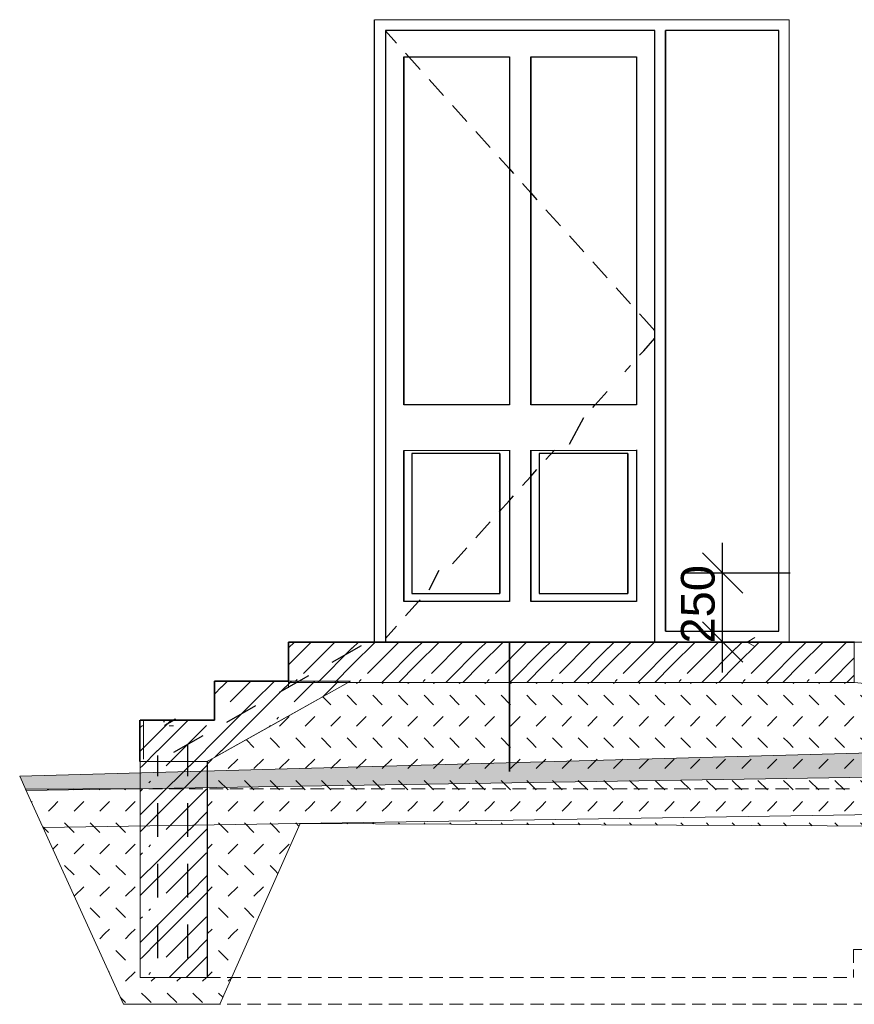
# Model space of a CAD drawing. Header units: millimetres. Extents: x 126830 to 197420, y -10585 to 21156.
# Tile 52 of 100: x 179783 to 182881, y -10585 to -6930. Entities that reach past the tile are written whole.
import ezdxf

# ---------------------------------------------------------------- set-up
doc = ezdxf.new("R2010")
doc.units = ezdxf.units.MM
doc.header["$MEASUREMENT"] = 0
doc.linetypes.add('čárkovaná 3', pattern=[75, 50, -25])
doc.linetypes.add('Čárkovaná M', pattern=[225, 125, -100])
for name, color, linetype in [('Konstrukce - nenosné', 7, 'Continuous'), ('Konstrukce - nosné', 7, 'Continuous'), ('Nové_0', 7, 'Continuous'), ('Nové_Konstrukce - nosné', 7, 'Continuous'), ('Nové_Kóty - SP', 7, 'Continuous'), ('Popis', 7, 'Continuous'), ('Situace - terén', 7, 'Continuous'), ('TZB - VZT', 7, 'Continuous'), ('Výplně - Povrchové', 7, 'Continuous')]:
    doc.layers.add(name, color=color, linetype=linetype)
doc.styles.add('GENEROVANÝ_STYL_2', font='txt')
doc.dimstyles.new('GENEROVANÝ_STYL__6', dxfattribs={"dimtxt": 125, "dimasz": 142.5, "dimexe": 0.18, "dimexo": 250, "dimgap": 0, "dimtad": 1, "dimdec": 0, "dimzin": 0, "dimdsep": 46, "dimtxsty": 'GENEROVANÝ_STYL_2', "dimblk": 'ARROWHEAD_6', "dimblk1": 'ARROWHEAD_6', "dimblk2": 'ARROWHEAD_6', "dimcen": 0.09, "dimclrd": 1, "dimclre": 1, "dimclrt": 1, "dimazin": 0, "dimtfac": 1, "dimtdec": 4, "dimtmove": 2, "dimatfit": 3, "dimfxl": 1, "dimtolj": 1, "dimtzin": 0, "dimarcsym": 0})

# ---------------------------------------------------------------- blocks, each defined once
blk = doc.blocks.new('*X183', base_point=(40059.5, 0))
at = {"layer": 'Konstrukce - nenosné', "color": 7, "linetype": 'Continuous', "lineweight": 13}
for p, q in [((180780.9, -9261.9), (180802.8, -9240)), ((180780.9, -9324.4), (180865.3, -9240)), ((180836.2, -9356.3), (180952.4, -9240)), ((181017.8, -9262.5), (181040.3, -9240)), ((181017.8, -9325), (181102.8, -9240)), ((181073.7, -9356.3), (181189.9, -9240)), ((181255.3, -9262.5), (181277.8, -9240)), ((181255.3, -9325), (181340.3, -9240)), ((181311.2, -9356.3), (181427.4, -9240)), ((181492.8, -9262.5), (181515.3, -9240)), ((181492.8, -9325), (181577.8, -9240)), ((181548.7, -9356.3), (181664.9, -9240)), ((181730.3, -9262.5), (181752.8, -9240)), ((181730.3, -9325), (181815.3, -9240)), ((181786.2, -9356.3), (181902.4, -9240)), ((181967.8, -9262.5), (181990.3, -9240)), ((181967.8, -9325), (182052.8, -9240)), ((182023.7, -9356.3), (182139.9, -9240)), ((182205.3, -9262.5), (182227.8, -9240)), ((182205.3, -9325), (182290.3, -9240)), ((182261.2, -9356.3), (182377.4, -9240)), ((182442.8, -9262.5), (182465.3, -9240)), ((182442.8, -9325), (182527.8, -9240)), ((182498.7, -9356.3), (182614.9, -9240)), ((182680.3, -9262.5), (182702.8, -9240)), ((182680.3, -9325), (182765.3, -9240)), ((182736.2, -9356.3), (182852.4, -9240)), ((180889.5, -9390), (181017.8, -9261.8)), ((181127, -9390), (181255.3, -9261.8)), ((181364.5, -9390), (181492.8, -9261.8)), ((181602, -9390), (181730.3, -9261.8)), ((181839.5, -9390), (181967.8, -9261.8)), ((182077, -9390), (182205.3, -9261.8)), ((182314.5, -9390), (182442.8, -9261.8)), ((182552, -9390), (182680.3, -9261.8)), ((182789.5, -9390), (182880.4, -9299.1)), ((180952.8, -9390), (181017.8, -9325)), ((181190.3, -9390), (181255.3, -9325)), ((181427.8, -9390), (181492.8, -9325)), ((181665.3, -9390), (181730.3, -9325)), ((181902.8, -9390), (181967.8, -9325)), ((182140.3, -9390), (182205.3, -9325)), ((182377.8, -9390), (182442.8, -9325)), ((182615.3, -9390), (182680.3, -9325)), ((180806.3, -9386.2), (180813.3, -9379.2)), ((181043.8, -9386.2), (181050.8, -9379.2)), ((181281.3, -9386.2), (181288.3, -9379.2)), ((181518.8, -9386.2), (181525.8, -9379.2)), ((181756.3, -9386.2), (181763.3, -9379.2)), ((181993.8, -9386.2), (182000.8, -9379.2)), ((182231.3, -9386.2), (182238.3, -9379.2)), ((182468.8, -9386.2), (182475.8, -9379.2)), ((182706.3, -9386.2), (182713.3, -9379.2)), ((182852.8, -9390), (182880.4, -9362.4))]:
    blk.add_line(p, q, dxfattribs=at)
blk = doc.blocks.new('výplň_45_2', base_point=(40059.5, 0))
at = {"layer": 'Konstrukce - nenosné', "color": 7, "linetype": 'Continuous', "lineweight": 13, "flags": 128}
blk.add_lwpolyline([(180836.2, -9240), (180780.9, -9240), (180780.9, -9390), (182880.4, -9390), (182880.4, -9240), (180861.1, -9240)], close=True, dxfattribs=at)
at = {"layer": 'Konstrukce - nenosné', "color": 7, "linetype": 'Continuous', "lineweight": 13}
blk.add_blockref('*X183', (40059.5, 0), dxfattribs=at)
blk = doc.blocks.new('Čára_42_2', base_point=(182483.3, -9240))
at = {"layer": 'Popis', "color": 7, "linetype": 'Continuous', "lineweight": 13}
for q in [(182512, -9223.5), (185735.7, -9240), (182512, -9256.6)]:
    blk.add_line((182483.3, -9240), q, dxfattribs=at)
blk = doc.blocks.new('*D245', base_point=(40059.5, 0))
at = {"layer": 'Nové_Kóty - SP', "color": 1, "linetype": 'Continuous', "lineweight": 25}
for p, q in [((182392.3, -8984.1), (182392.3, -8871.6)), ((182467.3, -9059.1), (182317.3, -8909.1)), ((182642.3, -8984.1), (182251.7, -8984.1)), ((182392.3, -9240), (182392.3, -8984.1)), ((182317.3, -9165), (182467.3, -9315)), ((182642.3, -9240), (182251.7, -9240)), ((182392.3, -9352.5), (182392.3, -9240))]:
    blk.add_line(p, q, dxfattribs=at)
at = {"layer": 'Nové_Kóty - SP', "color": 1, "lineweight": 25, "insert": (182364.3, -9245.5), "char_height": 125, "attachment_point": 7, "rotation": 90, "style": 'GENEROVANÝ_STYL_2'}
blk.add_mtext('\\A1;{\\pql;\\fArial|b0|i0|c0|p38;250}', dxfattribs=at)
blk = doc.blocks.new('ARROWHEAD_6')
at = {"color": 0, "linetype": 'Continuous', "lineweight": 0}
for p, q in [((-0.5, -0.5), (0.5, 0.5)), ((0, 0), (-1, 0))]:
    blk.add_line(p, q, dxfattribs=at)
blk = doc.blocks.new('*X299', base_point=(40059.5, 0))
at = {"layer": 'Konstrukce - nenosné', "color": 7, "linetype": 'Continuous', "lineweight": 13}
for p, q in [((180554.6, -9385), (180532.6, -9407.1)), ((180641.8, -9385), (180564.6, -9462.2)), ((180728.9, -9385), (180651.7, -9462.2)), ((180792.1, -9385), (180770.1, -9407.1)), ((180879.3, -9385), (180802.1, -9462.2)), ((180966.4, -9385), (180909.2, -9442.2)), ((180532.6, -9406.3), (180505.9, -9433)), ((180770.1, -9406.3), (180714.2, -9462.2)), ((180651, -9462.2), (180532.6, -9580.6)), ((180714.2, -9462.2), (180532.6, -9643.8)), ((180345.6, -9530), (180295.1, -9580.6)), ((180408.9, -9530), (180295.1, -9643.8)), ((180506.7, -9519.4), (180505.9, -9520.1)), ((180744.2, -9519.4), (180737.1, -9526.4)), ((180239.3, -9549.3), (180230.9, -9557.6)), ((180476.8, -9549.3), (180327.1, -9699)), ((180714.3, -9549.3), (180709.1, -9554.4)), ((180295.1, -9580.6), (180230.9, -9644.8)), ((180532.6, -9580.6), (180414.2, -9699)), ((180295.1, -9643.1), (180239.2, -9699)), ((180532.6, -9643.1), (180509, -9666.7)), ((180239.2, -9699), (180230.9, -9707.3)), ((180413.5, -9699), (180295.1, -9817.3)), ((180476.7, -9699), (180295.1, -9880.6)), ((180480.9, -9694.8), (180476.7, -9699)), ((180269.2, -9756.2), (180262.1, -9763.2)), ((180239.3, -9786.1), (180230.9, -9794.4)), ((180476.8, -9786.1), (180327.1, -9935.7)), ((180295.1, -9817.3), (180230.9, -9881.5)), ((180295.1, -9879.8), (180239.2, -9935.7)), ((180480.9, -9869), (180414.2, -9935.7)), ((180239.2, -9935.7), (180230.9, -9944)), ((180413.5, -9935.7), (180295.1, -10054.1)), ((180476.7, -9935.7), (180295.1, -10117.3)), ((180480.9, -9931.5), (180476.7, -9935.7)), ((180269.2, -9992.9), (180262.1, -9999.9)), ((180239.3, -10022.8), (180230.9, -10031.1)), ((180476.8, -10022.8), (180327.1, -10172.5)), ((180295.1, -10054.1), (180230.9, -10118.3)), ((180295.1, -10116.6), (180239.2, -10172.5)), ((180480.9, -10105.8), (180414.2, -10172.5)), ((180239.2, -10172.5), (180230.9, -10180.8)), ((180413.5, -10172.5), (180295.1, -10290.8)), ((180476.7, -10172.5), (180295.1, -10354.1)), ((180480.9, -10168.3), (180476.7, -10172.5)), ((180269.2, -10229.7), (180262.1, -10236.7)), ((180239.3, -10259.6), (180230.9, -10267.9)), ((180476.8, -10259.6), (180327.1, -10409.2)), ((180295.1, -10290.8), (180230.9, -10355)), ((180480.9, -10342.5), (180414.2, -10409.2)), ((180295.1, -10353.3), (180239.2, -10409.2)), ((180239.2, -10409.2), (180230.9, -10417.5)), ((180413.5, -10409.2), (180338, -10484.7)), ((180476.7, -10409.2), (180401.3, -10484.7)), ((180480.9, -10405), (180476.7, -10409.2)), ((180269.2, -10466.4), (180262.1, -10473.4))]:
    blk.add_line(p, q, dxfattribs=at)
blk = doc.blocks.new('výplň_72_2', base_point=(40059.5, 0))
at = {"layer": 'Konstrukce - nenosné', "color": 7, "linetype": 'Continuous', "lineweight": 13, "flags": 128}
blk.add_lwpolyline([(180230.9, -9530), (180230.9, -9683.7), (180230.9, -10484.7), (180480.9, -10484.7), (180480.9, -9682.4), (180503.8, -9669.6), (180753.8, -9529.4), (180821.9, -9491.2), (181011.2, -9385), (180780.9, -9385), (180505.9, -9385), (180505.9, -9530)], close=True, dxfattribs=at)
at = {"layer": 'Konstrukce - nenosné', "color": 7, "linetype": 'Continuous', "lineweight": 13}
blk.add_blockref('*X299', (40059.5, 0), dxfattribs=at)
blk = doc.blocks.new('*X303', base_point=(40059.5, 0))
at = {"layer": 'Výplně - Povrchové', "color": 7, "linetype": 'Continuous', "lineweight": 13}
for p, q in [((181033.7, -9394.3), (181037.9, -9390)), ((181129, -9394.3), (181133.2, -9390)), ((181224.3, -9394.3), (181228.5, -9390)), ((181319.6, -9394.3), (181323.8, -9390)), ((181414.9, -9394.3), (181419.1, -9390)), ((181510.2, -9394.3), (181514.4, -9390)), ((181605.5, -9394.3), (181609.7, -9390)), ((181700.8, -9394.3), (181705, -9390)), ((181796.1, -9394.3), (181800.3, -9390)), ((181891.4, -9394.3), (181895.6, -9390)), ((181986.7, -9394.3), (181990.9, -9390)), ((182082, -9394.3), (182086.2, -9390)), ((182177.3, -9394.3), (182181.5, -9390)), ((182272.6, -9394.3), (182276.8, -9390)), ((182367.9, -9394.3), (182372.1, -9390)), ((182463.2, -9394.3), (182467.4, -9390)), ((182558.5, -9394.3), (182562.7, -9390)), ((182653.8, -9394.3), (182658, -9390)), ((182749.1, -9394.3), (182753.3, -9390)), ((182844.4, -9394.3), (182848.6, -9390)), ((180938.4, -9473.2), (180908.1, -9442.9)), ((181033.7, -9473.2), (180998.3, -9437.8)), ((181129, -9473.2), (181093.6, -9437.8)), ((181206.6, -9455.5), (181188.9, -9437.8)), ((181224.3, -9473.2), (181206.6, -9455.5)), ((181319.6, -9473.2), (181284.2, -9437.8)), ((181414.9, -9473.2), (181379.5, -9437.8)), ((181510.2, -9473.2), (181474.8, -9437.8)), ((181605.5, -9473.2), (181570.1, -9437.8)), ((181683.1, -9455.5), (181665.4, -9437.8)), ((181700.8, -9473.2), (181683.1, -9455.5)), ((181796.1, -9473.2), (181760.7, -9437.8)), ((181891.4, -9473.2), (181856, -9437.8)), ((181986.7, -9473.2), (181951.3, -9437.8)), ((182082, -9473.2), (182046.6, -9437.8)), ((182159.6, -9455.5), (182141.9, -9437.8)), ((182177.3, -9473.2), (182159.6, -9455.5)), ((182272.6, -9473.2), (182237.2, -9437.8)), ((182367.9, -9473.2), (182332.5, -9437.8)), ((182463.2, -9473.2), (182427.8, -9437.8)), ((182558.5, -9473.2), (182523.1, -9437.8)), ((182636.1, -9455.5), (182618.4, -9437.8)), ((182653.8, -9473.2), (182636.1, -9455.5)), ((182749.1, -9473.2), (182713.7, -9437.8)), ((182844.4, -9473.2), (182809, -9437.8)), ((182939.7, -9473.2), (182904.3, -9437.8)), ((183035, -9473.2), (182999.6, -9437.8)), ((183112.6, -9455.5), (183094.9, -9437.8)), ((183130.3, -9473.2), (183112.6, -9455.5)), ((183225.6, -9473.2), (183190.2, -9437.8)), ((183320.9, -9473.2), (183285.5, -9437.8)), ((183416.2, -9473.2), (183383.5, -9440.5)), ((183511.5, -9473.2), (183489.5, -9451.2)), ((183606.8, -9473.2), (183595.4, -9461.8)), ((183702.1, -9473.2), (183701.4, -9472.5)), ((180747.8, -9552.1), (180783.2, -9516.8)), ((180843.1, -9552.1), (180878.5, -9516.8)), ((180938.4, -9552.1), (180973.8, -9516.8)), ((181033.7, -9552.1), (181069.1, -9516.8)), ((181129, -9552.1), (181164.4, -9516.8)), ((181224.3, -9552.1), (181259.7, -9516.8)), ((181319.6, -9552.1), (181355, -9516.8)), ((181414.9, -9552.1), (181450.3, -9516.8)), ((181510.2, -9552.1), (181545.6, -9516.8)), ((181605.5, -9552.1), (181640.9, -9516.8)), ((181700.8, -9552.1), (181736.2, -9516.8)), ((181796.1, -9552.1), (181831.5, -9516.8)), ((181891.4, -9552.1), (181926.8, -9516.8)), ((181986.7, -9552.1), (182022.1, -9516.8)), ((182082, -9552.1), (182117.4, -9516.8)), ((182177.3, -9552.1), (182212.7, -9516.8)), ((182272.6, -9552.1), (182308, -9516.8)), ((182367.9, -9552.1), (182403.3, -9516.8)), ((182463.2, -9552.1), (182498.6, -9516.8)), ((182558.5, -9552.1), (182593.9, -9516.8)), ((182653.8, -9552.1), (182689.2, -9516.8)), ((182749.1, -9552.1), (182784.5, -9516.8)), ((182844.4, -9552.1), (182879.8, -9516.8)), ((182939.7, -9552.1), (182975.1, -9516.8)), ((183035, -9552.1), (183070.4, -9516.8)), ((183130.3, -9552.1), (183165.7, -9516.8)), ((183225.6, -9552.1), (183261, -9516.8)), ((183320.9, -9552.1), (183356.3, -9516.8)), ((183416.2, -9552.1), (183451.6, -9516.8)), ((183511.5, -9552.1), (183546.9, -9516.8)), ((183606.8, -9552.1), (183642.2, -9516.8)), ((183702.1, -9552.1), (183737.5, -9516.8)), ((183797.4, -9552.1), (183832.8, -9516.8)), ((183892.7, -9552.1), (183928.1, -9516.8)), ((183988, -9552.1), (184023.4, -9516.8)), ((184083.3, -9552.1), (184118.7, -9516.8)), ((184178.6, -9552.1), (184207.4, -9523.3)), ((184273.9, -9552.1), (184294, -9532)), ((184369.2, -9552.1), (184380.6, -9540.7)), ((184464.5, -9552.1), (184467.2, -9549.4)), ((180652.5, -9631), (180623.8, -9602.3)), ((180730.1, -9613.4), (180712.4, -9595.7)), ((180843.1, -9631), (180807.7, -9595.7)), ((180938.4, -9631), (180903, -9595.7)), ((181033.7, -9631), (180998.3, -9595.7)), ((181129, -9631), (181093.6, -9595.7)), ((181206.6, -9613.4), (181188.9, -9595.7)), ((181319.6, -9631), (181284.2, -9595.7)), ((181414.9, -9631), (181379.5, -9595.7)), ((181510.2, -9631), (181474.8, -9595.7)), ((181605.5, -9631), (181570.1, -9595.7)), ((181683.1, -9613.4), (181665.4, -9595.7)), ((181796.1, -9631), (181760.7, -9595.7)), ((181891.4, -9631), (181856, -9595.7)), ((181986.7, -9631), (181951.3, -9595.7)), ((182082, -9631), (182046.6, -9595.7)), ((182159.6, -9613.4), (182141.9, -9595.7)), ((182272.6, -9631), (182237.2, -9595.7)), ((182367.9, -9631), (182332.5, -9595.7)), ((182463.2, -9631), (182427.8, -9595.7)), ((182558.5, -9631), (182523.1, -9595.7)), ((182636.1, -9613.4), (182618.4, -9595.7)), ((182749.1, -9631), (182713.7, -9595.7)), ((182844.4, -9631), (182809, -9595.7)), ((182939.7, -9631), (182904.3, -9595.7)), ((183035, -9631), (182999.6, -9595.7)), ((183112.6, -9613.4), (183094.9, -9595.7)), ((183225.6, -9631), (183190.2, -9595.7)), ((183320.9, -9631), (183285.5, -9595.7)), ((183416.2, -9631), (183380.8, -9595.7)), ((183511.5, -9631), (183476.1, -9595.7)), ((183589.1, -9613.4), (183571.4, -9595.7)), ((183702.1, -9631), (183666.7, -9595.7)), ((183797.4, -9631), (183762, -9595.7)), ((183892.7, -9631), (183857.3, -9595.7)), ((183988, -9631), (183952.6, -9595.7)), ((184065.6, -9613.4), (184047.9, -9595.7)), ((184178.6, -9631), (184143.2, -9595.7)), ((184273.9, -9631), (184238.5, -9595.7)), ((184369.2, -9631), (184333.8, -9595.7)), ((184464.5, -9631), (184429.1, -9595.7)), ((184542.1, -9613.4), (184524.4, -9595.7)), ((184655.1, -9631), (184619.7, -9595.7)), ((184750.4, -9631), (184715, -9595.7)), ((184845.7, -9631), (184810.3, -9595.7)), ((184941, -9631), (184905.6, -9595.7)), ((185018.6, -9613.4), (185009.2, -9603.9)), ((180747.8, -9631), (180730.1, -9613.4)), ((181224.3, -9631), (181206.6, -9613.4)), ((181700.8, -9631), (181683.1, -9613.4)), ((182177.3, -9631), (182159.6, -9613.4)), ((182653.8, -9631), (182636.1, -9613.4)), ((183130.3, -9631), (183112.6, -9613.4)), ((183606.8, -9631), (183589.1, -9613.4)), ((184083.3, -9631), (184065.6, -9613.4)), ((184559.8, -9631), (184542.1, -9613.4)), ((185036.3, -9631), (185018.6, -9613.4)), ((185131.6, -9631), (185115.1, -9614.6)), ((185226.9, -9631), (185221.1, -9625.2)), ((180478.7, -9693.1), (180497.3, -9674.6)), ((180557.2, -9709.9), (180592.6, -9674.6)), ((180652.5, -9709.9), (180687.9, -9674.6)), ((180747.8, -9709.9), (180783.2, -9674.6)), ((180843.1, -9709.9), (180878.5, -9674.6)), ((180938.4, -9709.9), (180973.8, -9674.6)), ((181033.7, -9709.9), (181069.1, -9674.6)), ((181129, -9709.9), (181164.4, -9674.6)), ((181224.3, -9709.9), (181259.7, -9674.6)), ((181319.6, -9709.9), (181355, -9674.6)), ((181414.9, -9709.9), (181450.3, -9674.6)), ((181510.2, -9709.9), (181545.6, -9674.6)), ((181605.5, -9709.9), (181640.9, -9674.6)), ((181700.8, -9709.9), (181736.2, -9674.6)), ((181796.1, -9709.9), (181831.5, -9674.6)), ((181891.4, -9709.9), (181926.8, -9674.6)), ((181986.7, -9709.9), (182022.1, -9674.6)), ((182082, -9709.9), (182117.4, -9674.6)), ((182177.3, -9709.9), (182212.7, -9674.6)), ((182272.6, -9709.9), (182308, -9674.6)), ((182367.9, -9709.9), (182403.3, -9674.6)), ((182463.2, -9709.9), (182498.6, -9674.6)), ((182558.5, -9709.9), (182593.9, -9674.6)), ((182653.8, -9709.9), (182689.2, -9674.6)), ((182749.1, -9709.9), (182784.5, -9674.6)), ((182844.4, -9709.9), (182879.8, -9674.6)), ((182939.7, -9709.9), (182975.1, -9674.6)), ((183035, -9709.9), (183070.4, -9674.6)), ((183130.3, -9709.9), (183165.7, -9674.6)), ((183225.6, -9709.9), (183261, -9674.6)), ((183320.9, -9709.9), (183356.3, -9674.6)), ((183416.2, -9709.9), (183451.6, -9674.6)), ((183511.5, -9709.9), (183546.9, -9674.6)), ((183606.8, -9709.9), (183642.2, -9674.6)), ((183702.1, -9709.9), (183737.5, -9674.6)), ((183797.4, -9709.9), (183832.8, -9674.6)), ((183892.7, -9709.9), (183928.1, -9674.6)), ((183988, -9709.9), (184023.4, -9674.6)), ((184083.3, -9709.9), (184118.7, -9674.6)), ((184178.6, -9709.9), (184214, -9674.6)), ((184273.9, -9709.9), (184309.3, -9674.6)), ((184369.2, -9709.9), (184404.6, -9674.6)), ((184464.5, -9709.9), (184499.9, -9674.6)), ((184559.8, -9709.9), (184595.2, -9674.6)), ((184655.1, -9709.9), (184690.5, -9674.6)), ((184750.4, -9709.9), (184785.8, -9674.6)), ((184845.7, -9709.9), (184881.1, -9674.6)), ((184941, -9709.9), (184976.4, -9674.6)), ((185036.3, -9709.9), (185071.7, -9674.6)), ((185131.6, -9709.9), (185167, -9674.6)), ((185226.9, -9709.9), (185262.3, -9674.6)), ((185322.2, -9709.9), (185357.6, -9674.6)), ((185417.5, -9709.9), (185452.9, -9674.6)), ((185512.8, -9709.9), (185548.2, -9674.6)), ((185608.1, -9709.9), (185628.4, -9689.7)), ((185894, -9709.9), (185913.8, -9690.2)), ((185989.3, -9709.9), (186009.5, -9689.7)), ((186084.6, -9709.9), (186105.2, -9689.3)), ((186179.9, -9709.9), (186201, -9688.9)), ((186275.2, -9709.9), (186296.7, -9688.4)), ((180557.2, -9788.9), (180521.8, -9753.5)), ((180652.5, -9788.9), (180617.1, -9753.5)), ((180730.1, -9771.2), (180712.4, -9753.5)), ((180843.1, -9788.9), (180807.7, -9753.5)), ((180938.4, -9788.9), (180903, -9753.5)), ((181033.7, -9788.9), (180998.3, -9753.5)), ((181129, -9788.9), (181093.6, -9753.5)), ((181206.6, -9771.2), (181188.9, -9753.5)), ((181319.6, -9788.9), (181284.2, -9753.5)), ((181414.9, -9788.9), (181379.5, -9753.5)), ((181510.2, -9788.9), (181474.8, -9753.5)), ((181605.5, -9788.9), (181570.1, -9753.5)), ((181683.1, -9771.2), (181665.4, -9753.5)), ((181796.1, -9788.9), (181760.7, -9753.5)), ((181891.4, -9788.9), (181856, -9753.5)), ((181986.7, -9788.9), (181951.3, -9753.5)), ((182082, -9788.9), (182046.6, -9753.5)), ((182159.6, -9771.2), (182141.9, -9753.5)), ((182272.6, -9788.9), (182237.2, -9753.5)), ((182367.9, -9788.9), (182332.5, -9753.5)), ((182463.2, -9788.9), (182427.8, -9753.5)), ((182558.5, -9788.9), (182523.1, -9753.5)), ((182636.1, -9771.2), (182618.4, -9753.5)), ((182749.1, -9788.9), (182713.7, -9753.5)), ((182844.4, -9788.9), (182809, -9753.5)), ((182939.7, -9788.9), (182904.3, -9753.5)), ((183035, -9788.9), (182999.6, -9753.5)), ((183112.6, -9771.2), (183094.9, -9753.5)), ((183225.6, -9788.9), (183190.2, -9753.5)), ((183320.9, -9788.9), (183285.5, -9753.5)), ((183416.2, -9788.9), (183380.8, -9753.5)), ((183511.5, -9788.9), (183476.1, -9753.5)), ((183589.1, -9771.2), (183571.4, -9753.5)), ((183702.1, -9788.9), (183666.7, -9753.5)), ((183797.4, -9788.9), (183762, -9753.5)), ((183892.7, -9788.9), (183857.3, -9753.5)), ((183988, -9788.9), (183952.6, -9753.5)), ((184065.6, -9771.2), (184047.9, -9753.5)), ((184178.6, -9788.9), (184143.2, -9753.5)), ((184273.9, -9788.9), (184238.5, -9753.5)), ((184369.2, -9788.9), (184333.8, -9753.5)), ((184464.5, -9788.9), (184429.1, -9753.5)), ((184542.1, -9771.2), (184524.4, -9753.5)), ((184655.1, -9788.9), (184619.7, -9753.5)), ((184750.4, -9788.9), (184715, -9753.5)), ((184845.7, -9788.9), (184810.3, -9753.5)), ((184941, -9788.9), (184905.6, -9753.5)), ((185018.6, -9771.2), (185000.9, -9753.5)), ((185131.6, -9788.9), (185096.2, -9753.5)), ((185226.9, -9788.9), (185191.5, -9753.5)), ((185322.2, -9788.9), (185286.8, -9753.5)), ((185417.5, -9788.9), (185382.1, -9753.5)), ((185495.1, -9771.2), (185477.4, -9753.5)), ((185608.1, -9788.9), (185572.7, -9753.5)), ((185971.6, -9771.2), (185953.9, -9753.5)), ((186084.6, -9788.9), (186049.2, -9753.5)), ((186179.9, -9788.9), (186144.5, -9753.5)), ((186275.2, -9788.9), (186239.8, -9753.5)), ((179890.1, -9788.9), (179886.9, -9785.7)), ((179985.4, -9788.9), (179981.8, -9785.3)), ((180080.7, -9788.9), (180076.7, -9784.8)), ((180176, -9788.9), (180171.6, -9784.4)), ((180747.8, -9788.9), (180730.1, -9771.2)), ((181224.3, -9788.9), (181206.6, -9771.2)), ((181700.8, -9788.9), (181683.1, -9771.2)), ((182177.3, -9788.9), (182159.6, -9771.2)), ((182653.8, -9788.9), (182636.1, -9771.2)), ((183130.3, -9788.9), (183112.6, -9771.2)), ((183606.8, -9788.9), (183589.1, -9771.2)), ((184083.3, -9788.9), (184065.6, -9771.2)), ((184559.8, -9788.9), (184542.1, -9771.2)), ((185036.3, -9788.9), (185018.6, -9771.2)), ((185512.8, -9788.9), (185495.1, -9771.2)), ((185894, -9788.9), (185878.4, -9773.2)), ((185989.3, -9788.9), (185971.6, -9771.2)), ((179827.7, -9834.9), (179830.2, -9832.4)), ((179890.1, -9867.8), (179907.8, -9850.1)), ((179907.8, -9850.1), (179925.5, -9832.4)), ((179985.4, -9867.8), (180003.1, -9850.1)), ((180003.1, -9850.1), (180020.8, -9832.4)), ((180080.7, -9867.8), (180098.4, -9850.1)), ((180098.4, -9850.1), (180116.1, -9832.4)), ((180176, -9867.8), (180193.7, -9850.1)), ((180193.7, -9850.1), (180211.4, -9832.4)), ((180478.7, -9851), (180479.6, -9850.1)), ((180479.6, -9850.1), (180497.3, -9832.4)), ((180557.2, -9867.8), (180574.9, -9850.1)), ((180574.9, -9850.1), (180592.6, -9832.4)), ((180652.5, -9867.8), (180670.2, -9850.1)), ((180670.2, -9850.1), (180687.9, -9832.4)), ((180747.8, -9867.8), (180765.5, -9850.1)), ((180765.5, -9850.1), (180783.2, -9832.4)), ((180843.1, -9867.8), (180860.8, -9850.1)), ((180860.8, -9850.1), (180878.5, -9832.4)), ((180938.4, -9867.8), (180956.1, -9850.1)), ((180956.1, -9850.1), (180973.8, -9832.4)), ((181033.7, -9867.8), (181051.4, -9850.1)), ((181051.4, -9850.1), (181069.1, -9832.4)), ((181129, -9867.8), (181146.7, -9850.1)), ((181146.7, -9850.1), (181164.4, -9832.4)), ((181224.3, -9867.8), (181242, -9850.1)), ((181242, -9850.1), (181259.7, -9832.4)), ((181319.6, -9867.8), (181337.3, -9850.1)), ((181337.3, -9850.1), (181355, -9832.4)), ((181414.9, -9867.8), (181432.6, -9850.1)), ((181432.6, -9850.1), (181450.3, -9832.4)), ((181510.2, -9867.8), (181527.9, -9850.1)), ((181527.9, -9850.1), (181545.6, -9832.4)), ((181605.5, -9867.8), (181623.2, -9850.1)), ((181623.2, -9850.1), (181640.9, -9832.4)), ((181700.8, -9867.8), (181718.5, -9850.1)), ((181718.5, -9850.1), (181736.2, -9832.4)), ((181796.1, -9867.8), (181813.8, -9850.1)), ((181813.8, -9850.1), (181831.5, -9832.4)), ((181891.4, -9867.8), (181909.1, -9850.1)), ((181909.1, -9850.1), (181926.8, -9832.4)), ((181986.7, -9867.8), (182004.4, -9850.1)), ((182004.4, -9850.1), (182022.1, -9832.4)), ((182082, -9867.8), (182099.7, -9850.1)), ((182099.7, -9850.1), (182117.4, -9832.4)), ((182177.3, -9867.8), (182195, -9850.1)), ((182195, -9850.1), (182212.7, -9832.4)), ((182272.6, -9867.8), (182290.3, -9850.1)), ((182290.3, -9850.1), (182308, -9832.4)), ((182367.9, -9867.8), (182385.6, -9850.1)), ((182385.6, -9850.1), (182403.3, -9832.4)), ((182463.2, -9867.8), (182480.9, -9850.1)), ((182480.9, -9850.1), (182498.6, -9832.4)), ((182558.5, -9867.8), (182576.2, -9850.1)), ((182576.2, -9850.1), (182593.9, -9832.4)), ((182653.8, -9867.8), (182671.5, -9850.1)), ((182671.5, -9850.1), (182689.2, -9832.4)), ((182749.1, -9867.8), (182766.8, -9850.1)), ((182766.8, -9850.1), (182784.5, -9832.4)), ((182844.4, -9867.8), (182862.1, -9850.1)), ((182862.1, -9850.1), (182879.8, -9832.4)), ((182939.7, -9867.8), (182957.4, -9850.1)), ((182957.4, -9850.1), (182975.1, -9832.4)), ((183035, -9867.8), (183052.7, -9850.1)), ((183052.7, -9850.1), (183070.4, -9832.4)), ((183130.3, -9867.8), (183148, -9850.1)), ((183148, -9850.1), (183165.7, -9832.4)), ((183225.6, -9867.8), (183243.3, -9850.1)), ((183243.3, -9850.1), (183261, -9832.4)), ((183320.9, -9867.8), (183338.6, -9850.1)), ((183338.6, -9850.1), (183356.3, -9832.4)), ((183416.2, -9867.8), (183433.9, -9850.1)), ((183433.9, -9850.1), (183451.6, -9832.4)), ((183511.5, -9867.8), (183529.2, -9850.1)), ((183529.2, -9850.1), (183546.9, -9832.4)), ((183606.8, -9867.8), (183624.5, -9850.1)), ((183624.5, -9850.1), (183642.2, -9832.4)), ((183702.1, -9867.8), (183719.8, -9850.1)), ((183719.8, -9850.1), (183737.5, -9832.4)), ((183797.4, -9867.8), (183815.1, -9850.1)), ((183815.1, -9850.1), (183832.8, -9832.4)), ((183892.7, -9867.8), (183910.4, -9850.1)), ((183910.4, -9850.1), (183928.1, -9832.4)), ((183988, -9867.8), (184005.7, -9850.1)), ((184005.7, -9850.1), (184023.4, -9832.4)), ((184083.3, -9867.8), (184101, -9850.1)), ((184101, -9850.1), (184118.7, -9832.4)), ((184178.6, -9867.8), (184196.3, -9850.1)), ((184196.3, -9850.1), (184214, -9832.4)), ((184273.9, -9867.8), (184291.6, -9850.1)), ((184291.6, -9850.1), (184309.3, -9832.4)), ((184369.2, -9867.8), (184386.9, -9850.1)), ((184386.9, -9850.1), (184404.6, -9832.4)), ((184464.5, -9867.8), (184482.2, -9850.1)), ((184482.2, -9850.1), (184499.9, -9832.4)), ((184559.8, -9867.8), (184577.5, -9850.1)), ((184577.5, -9850.1), (184595.2, -9832.4)), ((184655.1, -9867.8), (184672.8, -9850.1)), ((184672.8, -9850.1), (184690.5, -9832.4)), ((184750.4, -9867.8), (184768.1, -9850.1)), ((184768.1, -9850.1), (184785.8, -9832.4)), ((184845.7, -9867.8), (184863.4, -9850.1)), ((184863.4, -9850.1), (184881.1, -9832.4)), ((184941, -9867.8), (184958.7, -9850.1)), ((184958.7, -9850.1), (184976.4, -9832.4)), ((185036.3, -9867.8), (185054, -9850.1)), ((185054, -9850.1), (185071.7, -9832.4)), ((185131.6, -9867.8), (185149.3, -9850.1)), ((185149.3, -9850.1), (185167, -9832.4)), ((185226.9, -9867.8), (185244.6, -9850.1)), ((185244.6, -9850.1), (185262.3, -9832.4)), ((185322.2, -9867.8), (185339.9, -9850.1)), ((185339.9, -9850.1), (185357.6, -9832.4)), ((185417.5, -9867.8), (185435.2, -9850.1)), ((185435.2, -9850.1), (185452.9, -9832.4)), ((185512.8, -9867.8), (185530.5, -9850.1)), ((185530.5, -9850.1), (185548.2, -9832.4)), ((185608.1, -9867.8), (185625.8, -9850.1)), ((185625.8, -9850.1), (185628.4, -9847.5)), ((185894, -9867.8), (185911.7, -9850.1)), ((185911.7, -9850.1), (185929.4, -9832.4)), ((185989.3, -9867.8), (186007, -9850.1)), ((186007, -9850.1), (186024.7, -9832.4)), ((186084.6, -9867.8), (186102.3, -9850.1)), ((186102.3, -9850.1), (186120, -9832.4)), ((186179.9, -9867.8), (186197.6, -9850.1)), ((186197.6, -9850.1), (186215.3, -9832.4)), ((179890.1, -9946.7), (179868.9, -9925.5)), ((179985.4, -9946.7), (179950, -9911.3)), ((180080.7, -9946.7), (180045.3, -9911.3)), ((180176, -9946.7), (180140.6, -9911.3)), ((180557.2, -9946.7), (180521.8, -9911.3)), ((180652.5, -9946.7), (180617.1, -9911.3)), ((180730.1, -9929), (180712.4, -9911.3)), ((180747.8, -9946.7), (180730.1, -9929)), ((180819.8, -9923.4), (180807.7, -9911.3)), ((180905.6, -9913.9), (180903, -9911.3)), ((181001.3, -9914.3), (180998.3, -9911.3)), ((181097.1, -9914.8), (181093.6, -9911.3)), ((181192.8, -9915.2), (181188.9, -9911.3)), ((181288.5, -9915.6), (181284.2, -9911.3)), ((181384.3, -9916.1), (181379.5, -9911.3)), ((181480, -9916.5), (181474.8, -9911.3)), ((181575.7, -9916.9), (181570.1, -9911.3)), ((181671.5, -9917.4), (181665.4, -9911.3)), ((181767.2, -9917.8), (181760.7, -9911.3)), ((181862.9, -9918.2), (181856, -9911.3)), ((181958.7, -9918.7), (181951.3, -9911.3)), ((182054.4, -9919.1), (182046.6, -9911.3)), ((182150.1, -9919.5), (182141.9, -9911.3)), ((182245.9, -9920), (182237.2, -9911.3)), ((182341.6, -9920.4), (182332.5, -9911.3)), ((182437.3, -9920.8), (182427.8, -9911.3)), ((182533.1, -9921.3), (182523.1, -9911.3)), ((182628.8, -9921.7), (182618.4, -9911.3)), ((182724.5, -9922.1), (182713.7, -9911.3)), ((182820.3, -9922.6), (182809, -9911.3)), ((182916, -9923), (182904.3, -9911.3)), ((183011.7, -9923.4), (182999.6, -9911.3)), ((183107.5, -9923.9), (183094.9, -9911.3)), ((183203.2, -9924.3), (183190.2, -9911.3)), ((183298.9, -9924.7), (183285.5, -9911.3)), ((183394.7, -9925.2), (183380.8, -9911.3)), ((183490.4, -9925.6), (183476.1, -9911.3)), ((183586.2, -9926), (183571.4, -9911.3)), ((183681.9, -9926.5), (183666.7, -9911.3)), ((183777.6, -9926.9), (183762, -9911.3)), ((183873.4, -9927.3), (183857.3, -9911.3)), ((183969.1, -9927.8), (183952.6, -9911.3)), ((184064.8, -9928.2), (184047.9, -9911.3)), ((184160.6, -9928.6), (184143.2, -9911.3)), ((184256.3, -9929.1), (184238.5, -9911.3)), ((184352, -9929.5), (184333.8, -9911.3)), ((184447.8, -9930), (184429.1, -9911.3)), ((184542.1, -9929), (184524.4, -9911.3)), ((184543.5, -9930.4), (184542.1, -9929)), ((184639.2, -9930.8), (184619.7, -9911.3)), ((184735, -9931.3), (184715, -9911.3)), ((184830.7, -9931.7), (184810.3, -9911.3)), ((184926.4, -9932.1), (184905.6, -9911.3)), ((185018.6, -9929), (185000.9, -9911.3)), ((185022.2, -9932.6), (185018.6, -9929)), ((185117.9, -9933), (185096.2, -9911.3)), ((185213.6, -9933.4), (185191.5, -9911.3)), ((185322.2, -9946.7), (185286.8, -9911.3)), ((185417.5, -9946.7), (185382.1, -9911.3)), ((185495.1, -9929), (185477.4, -9911.3)), ((185512.8, -9946.7), (185495.1, -9929)), ((185608.1, -9946.7), (185572.7, -9911.3)), ((185894, -9946.7), (185878.4, -9931.1)), ((185971.6, -9929), (185953.9, -9911.3)), ((185989.3, -9946.7), (185971.6, -9929)), ((186084.6, -9946.7), (186049.2, -9911.3)), ((186179.9, -9946.7), (186144.5, -9911.3)), ((186240.9, -9912.4), (186239.8, -9911.3)), ((179906.8, -10008.9), (179925.5, -9990.3)), ((179985.4, -10025.6), (180020.8, -9990.3)), ((180080.7, -10025.6), (180116.1, -9990.3)), ((180176, -10025.6), (180211.4, -9990.3)), ((180478.7, -10008.8), (180497.3, -9990.3)), ((180557.2, -10025.6), (180592.6, -9990.3)), ((180652.5, -10025.6), (180687.9, -9990.3)), ((180747.8, -10025.6), (180783.2, -9990.3)), ((185331.1, -10016.7), (185357.6, -9990.3)), ((185417.5, -10025.6), (185452.9, -9990.3)), ((185512.8, -10025.6), (185548.2, -9990.3)), ((185608.1, -10025.6), (185628.4, -10005.3)), ((185894, -10025.6), (185929.4, -9990.3)), ((185989.3, -10025.6), (186024.7, -9990.3)), ((186084.6, -10025.6), (186120, -9990.3)), ((186179.9, -10025.6), (186199.7, -10005.8)), ((179985.4, -10104.5), (179950, -10069.2)), ((180080.7, -10104.5), (180045.3, -10069.2)), ((180176, -10104.5), (180140.6, -10069.2)), ((180557.2, -10104.5), (180521.8, -10069.2)), ((180652.5, -10104.5), (180617.1, -10069.2)), ((180730.1, -10086.9), (180712.4, -10069.2)), ((185417.5, -10104.5), (185382.1, -10069.2)), ((185495.1, -10086.9), (185477.4, -10069.2)), ((185608.1, -10104.5), (185572.7, -10069.2)), ((185971.6, -10086.9), (185953.9, -10069.2)), ((186084.6, -10104.5), (186049.2, -10069.2)), ((186163.5, -10088.1), (186144.5, -10069.2)), ((180742, -10098.7), (180730.1, -10086.9)), ((185512.8, -10104.5), (185495.1, -10086.9)), ((185894, -10104.5), (185878.4, -10088.9)), ((185989.3, -10104.5), (185971.6, -10086.9)), ((179986, -10182.9), (180020.8, -10148.1)), ((180080.7, -10183.4), (180116.1, -10148.1)), ((180176, -10183.4), (180211.4, -10148.1)), ((180478.7, -10166.6), (180497.3, -10148.1)), ((180557.2, -10183.4), (180592.6, -10148.1)), ((180652.5, -10183.4), (180687.9, -10148.1)), ((185417.5, -10183.4), (185452.9, -10148.1)), ((185512.8, -10183.4), (185548.2, -10148.1)), ((185894, -10183.4), (185929.4, -10148.1)), ((185989.3, -10183.4), (186024.7, -10148.1)), ((186084.6, -10183.4), (186120, -10148.1)), ((185608.1, -10183.4), (185628.4, -10163.2)), ((180080.7, -10262.4), (180045.3, -10227)), ((180176, -10262.4), (180140.6, -10227)), ((180557.2, -10262.4), (180521.8, -10227)), ((180652.5, -10262.4), (180617.1, -10227)), ((185495.1, -10244.7), (185477.4, -10227)), ((185608.1, -10262.4), (185572.7, -10227)), ((185971.6, -10244.7), (185953.9, -10227)), ((186084.6, -10262.4), (186049.2, -10227)), ((185512.8, -10262.4), (185495.1, -10244.7)), ((185894, -10262.4), (185878.4, -10246.7)), ((185989.3, -10262.4), (185971.6, -10244.7)), ((180098.4, -10323.6), (180116.1, -10305.9)), ((180193.7, -10323.6), (180211.4, -10305.9)), ((180479.6, -10323.6), (180497.3, -10305.9)), ((180574.9, -10323.6), (180592.6, -10305.9)), ((185530.5, -10323.6), (185548.2, -10305.9)), ((185911.7, -10323.6), (185929.4, -10305.9)), ((186007, -10323.6), (186024.7, -10305.9)), ((180080.7, -10341.3), (180098.4, -10323.6)), ((180176, -10341.3), (180193.7, -10323.6)), ((180478.7, -10324.5), (180479.6, -10323.6)), ((180557.2, -10341.3), (180574.9, -10323.6)), ((185512.8, -10341.3), (185530.5, -10323.6)), ((185608.1, -10341.3), (185625.8, -10323.6)), ((185625.8, -10323.6), (185628.4, -10321)), ((185894, -10341.3), (185911.7, -10323.6)), ((185989.3, -10341.3), (186007, -10323.6)), ((180176, -10420.2), (180140.6, -10384.8)), ((180557.2, -10420.2), (180521.8, -10384.8)), ((185495.1, -10402.5), (185495, -10402.4)), ((185512.8, -10420.2), (185495.1, -10402.5)), ((185608.1, -10420.2), (185572.7, -10384.8)), ((185703.4, -10420.2), (185668, -10384.8)), ((185798.7, -10420.2), (185763.3, -10384.8)), ((185894, -10420.2), (185858.6, -10384.8)), ((185971.6, -10402.5), (185953.9, -10384.8)), ((185989.3, -10420.2), (185971.6, -10402.5)), ((180114.5, -10465.3), (180116.1, -10463.8)), ((180176, -10499.1), (180211.4, -10463.8)), ((180271.3, -10499.1), (180285.8, -10484.7)), ((180366.6, -10499.1), (180381.1, -10484.7)), ((180461.9, -10499.1), (180476.4, -10484.7)), ((180478.7, -10482.3), (180497.3, -10463.8)), ((180557.2, -10499.1), (180570.4, -10485.9)), ((185531, -10480.9), (185548.2, -10463.8)), ((185626.3, -10480.9), (185643.5, -10463.8)), ((185721.6, -10480.9), (185738.8, -10463.8)), ((185816.9, -10480.9), (185834.1, -10463.8)), ((185912.2, -10480.9), (185929.4, -10463.8)), ((180176, -10578), (180157.1, -10559.2)), ((180253.6, -10560.4), (180235.9, -10542.7)), ((180271.3, -10578), (180253.6, -10560.4)), ((180366.6, -10578), (180331.2, -10542.7)), ((180461.9, -10578), (180426.5, -10542.7)), ((180538.1, -10558.9), (180521.8, -10542.7))]:
    blk.add_line(p, q, dxfattribs=at)
blk = doc.blocks.new('výplň_74_2', base_point=(40059.5, 0))
at = {"layer": 'Výplně - Povrchové', "color": 1, "linetype": 'Continuous', "lineweight": 13, "flags": 128}
blk.add_lwpolyline([(179805.5, -9786), (180168.7, -10584.7), (180526.6, -10584.7), (180824.1, -9913.5), (185295.9, -9933.8), (185528.4, -10480.9), (185990.4, -10480.9), (186339.6, -9688.2), (185878.4, -9690.3), (185878.4, -10380.9), (185628.4, -10380.9), (185628.4, -9916.2), (185628.4, -9666.1), (182881.4, -9390), (181002.3, -9390), (180478.7, -9683.7), (180478.7, -9918.9), (180478.7, -10484.7), (180230.9, -10484.7), (180230.9, -9784.2)], close=True, dxfattribs=at)
at = {"layer": 'Výplně - Povrchové', "color": 7, "linetype": 'Continuous', "lineweight": 13}
blk.add_blockref('*X303', (40059.5, 0), dxfattribs=at)

msp = doc.modelspace()

# ---------------------------------------------------------------- hatches: boundary and pattern name
at = {"layer": 'Situace - terén', "linetype": 'Continuous', "lineweight": 0}
msp.add_hatch(color=255, dxfattribs=at).paths.add_polyline_path([(183122.4, -9645.7), (179783.3, -9737.3), (179807.7, -9790.8), (187333.2, -9672.6), (187333.2, -9572.4), (185879.9, -9578.7), (185880.8, -9680.9), (185628.4, -9680.9), (185079.3, -9615), (184847.6, -9618.7), (184847, -9618.6)])

# ---------------------------------------------------------------- linework, layer by layer
at = {"color": 8, "linetype": 'Continuous', "lineweight": 13}
msp.add_line((180478.7, -9683.7), (180228.7, -9683.7), dxfattribs=at)
at = {"layer": 'Konstrukce - nenosné', "color": 1, "linetype": 'Continuous', "lineweight": 18}
for p, q in [((180780.9, -9240), (180836.2, -9240)), ((180780.9, -9410), (180780.9, -9240)), ((180861.1, -9240), (182878.2, -9240)), ((182878.2, -9240), (182878.7, -9240))]:
    msp.add_line(p, q, dxfattribs=at)
at = {"layer": 'Konstrukce - nenosné', "color": 5, "linetype": 'Continuous', "lineweight": 35}
for p, q in [((180228.7, -9683.7), (180228.7, -9530)), ((180317.1, -9535), (180321, -9535))]:
    msp.add_line(p, q, dxfattribs=at)
at = {"layer": 'Konstrukce - nosné', "color": 7, "linetype": 'Continuous', "lineweight": 13}
for p, q in [((181100.6, -6930), (182639.2, -6930)), ((182639.2, -6930), (182639.1, -9240)), ((181208.8, -8529.2), (181600.8, -8529.2)), ((181680.8, -8529.2), (182072.8, -8529.2))]:
    msp.add_line(p, q, dxfattribs=at)
at = {"layer": 'Nové_0', "color": 1, "linetype": 'Continuous', "lineweight": 25}
for p, q in [((180836.2, -9237.5), (180836.5, -9237.4)), ((180337.3, -9539.9), (180341.5, -9537.5)), ((180341.5, -9537.5), (180345.9, -9535)), ((180345.9, -9535), (180350.2, -9532.6)), ((180350.3, -9532.6), (180346, -9535)), ((180350.2, -9532.6), (180354.4, -9530.2)), ((180354.5, -9530.2), (180350.3, -9532.6)), ((180354.4, -9530.2), (180358.4, -9528)), ((180358.5, -9528), (180354.5, -9530.2)), ((180358.4, -9528), (180361.9, -9526)), ((180362, -9526), (180358.5, -9528)), ((180321, -9549.1), (180321.3, -9548.9)), ((180321.3, -9548.9), (180322.4, -9548.3)), ((180322.4, -9548.3), (180324.2, -9547.2)), ((180324.2, -9547.2), (180326.7, -9545.8)), ((180326.7, -9545.8), (180329.8, -9544.1)), ((180329.8, -9544.1), (180333.4, -9542.1)), ((180333.4, -9542.1), (180337.3, -9539.9))]:
    msp.add_line(p, q, dxfattribs=at)
at = {"layer": 'Nové_Konstrukce - nosné', "color": 1, "linetype": 'Continuous', "lineweight": 25}
for p, q in [((181100.6, -6970), (181100.6, -6930)), ((181100.6, -8239.4), (181100.6, -6970)), ((181140.6, -6970), (181140.6, -8239.3)), ((182140.6, -6970), (181140.6, -6970)), ((181140.8, -6970), (181140.8, -8239.3)), ((181140.8, -6971.4), (181182.3, -7017.6)), ((182140.6, -8236.7), (182140.6, -6970)), ((182180.6, -6970), (182180.6, -8236.6)), ((182600.6, -6970), (182180.6, -6970)), ((182180.7, -8236.6), (182180.7, -6970)), ((182600.6, -8235.6), (182600.6, -6970)), ((181208.8, -8239.1), (181208.8, -7068)), ((181208.8, -7068), (181600.8, -7068)), ((181208.9, -7068), (181208.9, -8239.1)), ((181215.6, -7054.8), (181227.5, -7068)), ((181227.5, -7068), (181269.1, -7114.3)), ((181600.8, -7068), (181600.8, -8238.1)), ((181680.8, -8237.9), (181680.8, -7068)), ((181680.8, -7068), (182072.8, -7068)), ((181680.9, -7068), (181680.9, -8237.9)), ((182072.8, -7068), (182072.8, -8236.9)), ((181302.5, -7151.5), (181355.9, -7211.1)), ((181389.3, -7248.3), (181442.7, -7307.8)), ((181476.1, -7345), (181529.6, -7404.6)), ((181563, -7441.8), (181600.8, -7484)), ((181600.8, -7484), (181616.4, -7501.3)), ((181649.8, -7538.5), (181680.8, -7573.1)), ((181680.8, -7573.1), (181703.2, -7598.1)), ((181736.6, -7635.3), (181790.1, -7694.8)), ((181823.5, -7732), (181876.9, -7791.6)), ((181910.3, -7828.8), (181963.7, -7888.3)), ((181997.1, -7925.5), (182050.5, -7985.1)), ((182083.9, -8022.3), (182099.4, -8039.5)), ((182099.4, -8039.5), (182140.6, -8085.5)), ((182099.4, -8158.6), (182140.6, -8112.6)), ((182083.9, -8175.8), (182099.4, -8158.6)), ((182029, -8237), (182050.5, -8213)), ((181100.6, -8529.4), (181100.6, -8239.4)), ((181140.6, -8239.3), (181140.6, -8529.3)), ((181140.8, -8239.3), (181140.8, -8529.3)), ((181208.8, -8360), (181208.8, -8239.1)), ((181208.9, -8239.1), (181208.9, -8360)), ((181600.8, -8238.1), (181600.8, -8360)), ((181680.8, -8360), (181680.8, -8237.9)), ((181680.9, -8237.9), (181680.9, -8360)), ((182072.8, -8236.9), (182072.8, -8360)), ((182140.6, -8526.8), (182140.6, -8236.7)), ((182180.6, -8236.6), (182180.6, -8526.6)), ((182180.7, -8526.6), (182180.7, -8236.6)), ((182600.6, -8525.6), (182600.6, -8235.6)), ((181918.6, -8360), (181963.7, -8309.7)), ((181600.8, -8360), (181208.8, -8360)), ((182072.8, -8360), (181680.8, -8360)), ((181910.3, -8369.3), (181918.6, -8360)), ((181823.5, -8506), (181876.9, -8406.5)), ((181100.6, -8974.4), (181100.6, -8529.4)), ((181140.6, -8529.3), (181140.6, -8974.3)), ((181140.8, -8529.3), (181140.8, -8974.3)), ((181208.8, -8974.1), (181208.8, -8529.2)), ((181208.9, -8529.2), (181208.9, -8974.1)), ((181564.8, -8540), (181238.8, -8540)), ((181238.8, -8540), (181238.8, -8974.1)), ((181564.8, -8973.2), (181564.8, -8540)), ((181564.9, -8540), (181564.9, -8973.2)), ((181600.8, -8528.1), (181600.8, -8973.1)), ((181680.8, -8972.9), (181680.8, -8527.9)), ((181680.9, -8527.9), (181680.9, -8972.9)), ((182039.8, -8540), (181710.8, -8540)), ((181710.8, -8540), (181710.8, -8972.9)), ((181736.6, -8562.8), (181768.1, -8527.7)), ((182039.8, -8972), (182039.8, -8540)), ((182039.9, -8540), (182039.9, -8972)), ((182072.8, -8526.9), (182072.8, -8971.9)), ((182140.6, -8971.7), (182140.6, -8526.8)), ((182180.6, -8526.6), (182180.6, -8971.6)), ((182180.7, -8971.6), (182180.7, -8526.6)), ((182600.6, -8970.6), (182600.6, -8525.6)), ((181680.8, -8625), (181703.2, -8600)), ((181649.8, -8659.5), (181680.8, -8625)), ((181600.8, -8714.1), (181616.4, -8696.8)), ((181563, -8756.3), (181600.8, -8714.1)), ((181476.1, -8853), (181529.6, -8793.5)), ((181389.3, -8949.8), (181442.7, -8890.3)), ((181100.6, -9240), (181100.6, -8974.4)), ((181140.6, -8974.3), (181140.6, -9240)), ((181140.8, -8974.3), (181140.8, -9240)), ((181208.8, -9090), (181208.8, -8974.1)), ((181208.9, -8974.1), (181208.9, -9090)), ((181238.8, -8974.1), (181238.8, -9060)), ((181302.5, -9046.5), (181340.8, -8973.8)), ((181564.8, -9060), (181564.8, -8973.2)), ((181564.9, -8973.2), (181564.9, -9060)), ((181600.8, -8973.1), (181600.8, -9090)), ((181680.8, -9090), (181680.8, -8972.9)), ((181680.9, -8972.9), (181680.9, -9090)), ((181710.8, -8972.9), (181710.8, -9060)), ((182039.8, -9060), (182039.8, -8972)), ((182039.9, -8972), (182039.9, -9060)), ((182072.8, -8971.9), (182072.8, -9090)), ((182140.6, -9240), (182140.6, -8971.7)), ((182180.6, -8971.6), (182180.6, -9200)), ((182180.7, -9200), (182180.7, -8971.6)), ((182600.6, -9200), (182600.6, -8970.6)), ((181238.8, -9060), (181564.8, -9060)), ((181710.8, -9060), (182039.8, -9060)), ((181600.8, -9090), (181208.8, -9090)), ((181215.6, -9143.3), (181263.4, -9090)), ((181263.4, -9090), (181269.1, -9083.8)), ((182072.8, -9090), (181680.8, -9090)), ((181140.8, -9226.7), (181182.3, -9180.5)), ((182180.6, -9200), (182600.6, -9200))]:
    msp.add_line(p, q, dxfattribs=at)
at = {"layer": 'Situace - terén', "color": 1, "linetype": 'Čárkovaná M', "lineweight": 25}
for p, q in [((180356, -9648.2), (181087.7, -9232.2)), ((180407, -10413.4), (180407, -9619.2)), ((180296.3, -10413.4), (180296.3, -9660.9))]:
    msp.add_line(p, q, dxfattribs=at)
at = {"layer": 'Situace - terén', "color": 7, "linetype": 'Continuous', "lineweight": 13}
for p, q in [((180354.8, -9551), (180337.7, -9551)), ((187333.2, -9811.3), (179870.3, -9928.5))]:
    msp.add_line(p, q, dxfattribs=at)
at = {"layer": 'Situace - terén', "color": 7, "linetype": 'čárkovaná 3', "lineweight": 13}
for p, q in [((180187.9, -9784.7), (182878.2, -9784.7)), ((182878.2, -10380.9), (186120, -10380.9)), ((182878.2, -10380.9), (182878.2, -10484.7)), ((180478.7, -10484.7), (182878.2, -10484.7)), ((180478.7, -10584.7), (183067.4, -10584.7))]:
    msp.add_line(p, q, dxfattribs=at)
at = {"layer": 'Situace - terén', "color": 8, "linetype": 'Continuous', "lineweight": 13, "flags": 128}
msp.add_lwpolyline([(183122.4, -9645.7), (179783.3, -9737.3), (179807.7, -9790.8), (187333.2, -9672.6), (187333.2, -9572.4), (185879.9, -9578.7), (185880.8, -9680.9), (185628.4, -9680.9), (185079.3, -9615), (184847.6, -9618.7), (184847, -9618.6)], close=True, dxfattribs=at)
at = {"layer": 'TZB - VZT', "color": 5, "linetype": 'Continuous', "lineweight": 35}
for p, q in [((182881.4, -9240), (180780.9, -9240)), ((180780.9, -9240), (180780.9, -9385)), ((180780.9, -9385), (180505.9, -9385)), ((180505.9, -9385), (180505.9, -9530)), ((180505.9, -9530), (180230.9, -9530))]:
    msp.add_line(p, q, dxfattribs=at)
at = {"layer": 'TZB - VZT', "color": 7, "linetype": 'Continuous', "lineweight": 25}
for p, q in [((182881.4, -9240), (180780.9, -9240)), ((180780.9, -9240), (180780.9, -9385)), ((180780.9, -9385), (180505.9, -9385)), ((180505.9, -9385), (180505.9, -9530)), ((180505.9, -9530), (180230.9, -9530))]:
    msp.add_line(p, q, dxfattribs=at)
at = {"layer": 'TZB - VZT', "color": 7, "linetype": 'Continuous', "lineweight": 35}
for p, q in [((181601, -9240), (181601, -9720)), ((180505.9, -9385), (180505.9, -9530))]:
    msp.add_line(p, q, dxfattribs=at)
at = {"layer": 'TZB - VZT', "color": 253, "linetype": 'Continuous', "lineweight": 13, "true_color": 0xaaaaaa}
msp.add_line((180242.7, -9530), (180242.7, -9675), dxfattribs=at)

# ---------------------------------------------------------------- block references
at = {"layer": 'Konstrukce - nenosné', "color": 7, "linetype": 'Continuous', "lineweight": 13}
for name in ['výplň_45_2', 'výplň_72_2']:
    msp.add_blockref(name, (40059.5, 0), dxfattribs=at)
at = {"layer": 'Popis', "color": 7, "linetype": 'Continuous', "lineweight": 13}
msp.add_blockref('Čára_42_2', (182483.3, -9240), dxfattribs=at)
at = {"layer": 'Výplně - Povrchové', "color": 7, "linetype": 'Continuous', "lineweight": 13}
msp.add_blockref('výplň_74_2', (40059.5, 0), dxfattribs=at)

# ---------------------------------------------------------------- dimensions: what is measured, and where the dimension line sits
at = {"layer": 'Nové_Kóty - SP', "color": 1, "linetype": 'Continuous', "lineweight": 25}
dim = msp.add_linear_dim(base=(182392.3, -8984.1), p1=(182482, -9240), p2=(182420, -8984.1), angle=90, text='250', dimstyle='GENEROVANÝ_STYL__6', dxfattribs=at)
dim.commit()
dim.dimension.update_dxf_attribs({"geometry": '*D245', "text_midpoint": (182301.8, -9102.6), "dimtype": 160, "text_rotation": 90})

doc.saveas('drawing.dxf')
